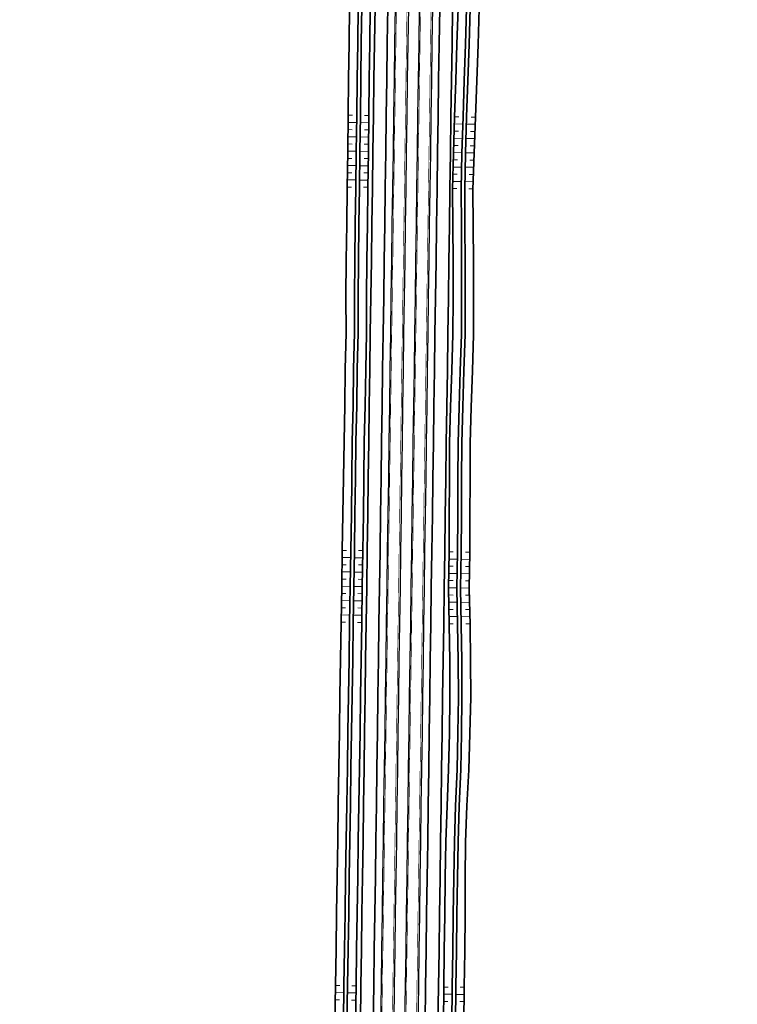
# Model space of a CAD drawing. Header units: metres. Extents: x 154839 to 161660, y 370737 to 378039.
# Tile 92 of 121: x 156468 to 156666, y 375502 to 375774. Entities that reach past the tile are written whole.
import ezdxf

# ---------------------------------------------------------------- set-up
doc = ezdxf.new("R2010")
doc.units = ezdxf.units.M
doc.linetypes.add('VW-3-3_STREEP', pattern=[6, 3, -3])
for name, color, linetype, lineweight in [('B-WE-GW-TALUDARCERING_WATER-G', 130, 'Continuous', 18), ('N-WE-GW-GRONDWERK_BERM-G', 100, 'Continuous', 35), ('N-WE-GW-WATERGANG-G', 130, 'Continuous', 35), ('N-WE-VH-VERHARDING_HALFVERHARDING_BERM-G', 252, 'Continuous', 35), ('N-WE-VH-VERHARDING_KANTVERHARDING-G', 210, 'Continuous', 30), ('N-WE-VW-MARKERING_LANGS_STREEP_33_015-G', 7, 'VW-3-3_STREEP', 35), ('N-WE-VW-MARKERING_LANGS_STREEP_DOORGETROKKEN_015-G', 7, 'Continuous', 35)]:
    doc.layers.add(name, color=color, linetype=linetype, lineweight=lineweight)

msp = doc.modelspace()

# ---------------------------------------------------------------- linework, layer by layer
at = {"layer": 'B-WE-GW-TALUDARCERING_WATER-G'}
for p, q in [((156558.54, 375747.58), (156559.72, 375747.57)), ((156564.23, 375747.51), (156563.07, 375747.52)), ((156587.89, 375747.17), (156589.06, 375747.15)), ((156593.66, 375747.08), (156592.44, 375747.1)), ((156558.51, 375745.6), (156560.87, 375745.58)), ((156564.21, 375745.53), (156561.87, 375745.56)), ((156587.84, 375745.19), (156590.17, 375745.15)), ((156593.59, 375745.1), (156591.17, 375745.14)), ((156558.49, 375743.62), (156559.67, 375743.61)), ((156564.18, 375743.55), (156563.01, 375743.56)), ((156587.78, 375743.21), (156588.95, 375743.19)), ((156593.52, 375743.13), (156592.32, 375743.14)), ((156558.44, 375739.66), (156559.62, 375739.65)), ((156558.46, 375741.64), (156560.82, 375741.62)), ((156564.16, 375741.57), (156561.82, 375741.6)), ((156564.13, 375739.59), (156562.96, 375739.6)), ((156587.68, 375739.25), (156588.85, 375739.23)), ((156587.73, 375741.23), (156590.07, 375741.19)), ((156593.45, 375741.15), (156591.07, 375741.18)), ((156593.38, 375739.17), (156592.2, 375739.18)), ((156558.41, 375737.68), (156560.77, 375737.66)), ((156564.1, 375737.61), (156561.77, 375737.64)), ((156587.63, 375737.27), (156589.96, 375737.24)), ((156593.31, 375737.19), (156590.96, 375737.22)), ((156558.36, 375733.72), (156560.72, 375733.7)), ((156558.39, 375735.7), (156559.57, 375735.69)), ((156564.05, 375733.65), (156561.72, 375733.68)), ((156564.08, 375735.63), (156562.91, 375735.64)), ((156587.58, 375735.29), (156588.74, 375735.27)), ((156593.25, 375735.21), (156592.08, 375735.22)), ((156558.33, 375731.74), (156559.51, 375731.73)), ((156564.03, 375731.67), (156562.86, 375731.68)), ((156587.47, 375731.33), (156588.64, 375731.31)), ((156587.52, 375733.31), (156589.86, 375733.28)), ((156593.18, 375733.23), (156590.86, 375733.26)), ((156593.11, 375731.25), (156591.96, 375731.27)), ((156558.31, 375729.76), (156560.67, 375729.74)), ((156564, 375729.69), (156561.67, 375729.72)), ((156587.42, 375729.35), (156589.75, 375729.32)), ((156593.04, 375729.27), (156590.75, 375729.3)), ((156558.28, 375727.78), (156559.46, 375727.77)), ((156563.98, 375727.71), (156562.81, 375727.72)), ((156587.37, 375727.37), (156588.53, 375727.35)), ((156592.97, 375727.29), (156591.83, 375727.31)), ((156556.88, 375625.62), (156559.22, 375625.59)), ((156556.91, 375627.6), (156558.08, 375627.58)), ((156562.55, 375625.54), (156560.22, 375625.57)), ((156562.59, 375627.52), (156561.42, 375627.54)), ((156586.36, 375627.18), (156587.52, 375627.16)), ((156586.36, 375625.2), (156588.69, 375625.16)), ((156592.07, 375625.11), (156589.69, 375625.15)), ((156592.06, 375627.09), (156590.87, 375627.11)), ((156556.84, 375623.64), (156558.02, 375623.62)), ((156562.52, 375623.56), (156561.36, 375623.58)), ((156586.36, 375623.22), (156587.53, 375623.2)), ((156592.09, 375623.13), (156590.89, 375623.15)), ((156556.78, 375619.68), (156557.96, 375619.66)), ((156556.81, 375621.66), (156559.16, 375621.63)), ((156562.49, 375621.58), (156560.16, 375621.61)), ((156562.46, 375619.6), (156561.29, 375619.62)), ((156586.36, 375621.24), (156588.69, 375621.2)), ((156592.1, 375621.15), (156589.69, 375621.19)), ((156556.75, 375617.7), (156559.1, 375617.67)), ((156562.43, 375617.62), (156560.1, 375617.65)), ((156586.36, 375619.26), (156587.53, 375619.24)), ((156586.36, 375617.27), (156588.7, 375617.24)), ((156592.13, 375617.19), (156589.7, 375617.23)), ((156592.12, 375619.17), (156590.91, 375619.19)), ((156556.72, 375615.72), (156557.89, 375615.7)), ((156562.4, 375615.64), (156561.23, 375615.66)), ((156586.36, 375615.29), (156587.53, 375615.28)), ((156592.15, 375615.21), (156590.92, 375615.23)), ((156556.66, 375611.76), (156557.83, 375611.74)), ((156556.69, 375613.74), (156559.04, 375613.71)), ((156562.37, 375613.66), (156560.03, 375613.69)), ((156562.34, 375611.68), (156561.17, 375611.7)), ((156586.36, 375613.31), (156588.7, 375613.28)), ((156586.36, 375611.33), (156587.53, 375611.32)), ((156592.16, 375613.23), (156589.7, 375613.27)), ((156556.63, 375609.78), (156558.97, 375609.75)), ((156562.31, 375609.7), (156559.97, 375609.73)), ((156586.36, 375609.35), (156588.7, 375609.32)), ((156592.19, 375609.27), (156589.7, 375609.31)), ((156592.18, 375611.25), (156590.94, 375611.27)), ((156556.6, 375607.8), (156557.77, 375607.78)), ((156562.27, 375607.72), (156561.11, 375607.74)), ((156586.36, 375607.37), (156587.53, 375607.36)), ((156592.21, 375607.29), (156590.96, 375607.31)), ((156554.99, 375505.64), (156557.34, 375505.6)), ((156555.02, 375507.62), (156556.2, 375507.6)), ((156560.67, 375505.55), (156558.34, 375505.59)), ((156560.7, 375507.53), (156559.54, 375507.55)), ((156584.93, 375507.18), (156586.1, 375507.17)), ((156590.58, 375507.1), (156589.42, 375507.12)), ((156554.96, 375503.66), (156556.13, 375503.64)), ((156560.64, 375503.57), (156559.47, 375503.59)), ((156584.88, 375503.22), (156586.05, 375503.21)), ((156584.91, 375505.2), (156587.24, 375505.17)), ((156590.56, 375505.12), (156588.24, 375505.16)), ((156590.53, 375503.14), (156589.37, 375503.16))]:
    msp.add_line(p, q, dxfattribs=at)
at = {"layer": 'N-WE-GW-GRONDWERK_BERM-G', "flags": 128}
for points in [[(156565.94, 375777.49), (156565.79, 375767.49), (156565.65, 375757.49), (156565.51, 375747.49), (156565.36, 375737.49), (156565.22, 375727.49), (156565.08, 375717.49), (156564.93, 375707.49), (156564.79, 375697.49), (156564.64, 375687.5), (156564.5, 375677.5), (156564.36, 375667.5), (156564.21, 375657.5), (156564.07, 375647.5), (156563.92, 375637.5), (156563.78, 375627.5), (156563.64, 375617.5), (156563.49, 375607.5), (156563.35, 375597.5), (156563.21, 375587.51), (156563.06, 375577.51), (156562.92, 375567.51), (156562.77, 375557.51), (156562.63, 375547.51), (156562.49, 375537.51), (156562.34, 375527.51), (156562.2, 375517.51), (156562.05, 375507.51), (156561.91, 375497.52)], [(156587.34, 375777.18), (156587.19, 375767.18), (156587.05, 375757.18), (156586.9, 375747.18), (156586.76, 375737.18), (156586.62, 375727.18), (156586.47, 375717.18), (156586.33, 375707.19), (156586.19, 375697.19), (156586.04, 375687.19), (156585.9, 375677.19), (156585.75, 375667.19), (156585.61, 375657.19), (156585.47, 375647.19), (156585.32, 375637.19), (156585.18, 375627.19), (156585.03, 375617.19), (156584.89, 375607.2), (156584.75, 375597.2), (156584.6, 375587.2), (156584.46, 375577.2), (156584.32, 375567.2), (156584.17, 375557.2), (156584.03, 375547.2), (156583.88, 375537.2), (156583.74, 375527.2), (156583.6, 375517.21), (156583.45, 375507.21), (156583.31, 375497.21)]]:
    msp.add_lwpolyline(points, dxfattribs=at)
at = {"layer": 'N-WE-GW-WATERGANG-G', "flags": 128}
for points in [[(156558.93, 375777.58), (156558.8, 375767.58), (156558.67, 375757.58), (156558.54, 375747.58), (156558.41, 375737.58), (156558.28, 375727.58), (156558.15, 375717.58), (156558.02, 375707.58), (156557.89, 375697.59), (156557.95, 375687.59), (156557.69, 375677.59), (156557.59, 375667.59), (156557.22, 375647.6), (156557.06, 375637.6), (156556.91, 375627.6), (156556.75, 375617.6), (156556.59, 375607.6), (156556.44, 375597.6), (156556.28, 375587.61), (156556.12, 375577.61), (156555.96, 375567.61), (156555.81, 375557.61), (156555.65, 375547.61), (156555.49, 375537.61), (156555.34, 375527.61), (156555.18, 375517.61), (156555.02, 375507.62), (156554.87, 375497.62)], [(156561.29, 375777.55), (156561.16, 375767.55), (156561.03, 375757.55), (156560.9, 375747.56), (156560.77, 375737.56), (156560.64, 375727.56), (156560.51, 375717.56), (156560.38, 375707.56), (156560.25, 375697.56), (156560.25, 375687.56), (156560.03, 375677.56), (156559.92, 375667.56), (156559.61, 375657.56), (156559.57, 375647.56), (156559.41, 375637.57), (156559.25, 375627.57), (156559.1, 375617.57), (156558.94, 375607.57), (156558.78, 375597.57), (156558.63, 375587.57), (156558.47, 375577.57), (156558.31, 375567.57), (156558.15, 375557.58), (156558, 375547.58), (156557.84, 375537.58), (156557.68, 375527.58), (156557.53, 375517.58), (156557.37, 375507.58), (156557.21, 375497.58)], [(156562.29, 375777.54), (156562.16, 375767.54), (156562.03, 375757.54), (156561.9, 375747.54), (156561.77, 375737.54), (156561.64, 375727.54), (156561.51, 375717.54), (156561.38, 375707.54), (156561.25, 375697.55), (156561.25, 375687.54), (156561.03, 375677.55), (156560.92, 375667.55), (156560.61, 375657.55), (156560.57, 375647.55), (156560.41, 375637.55), (156560.25, 375627.55), (156560.1, 375617.55), (156559.94, 375607.55), (156559.78, 375597.56), (156559.62, 375587.56), (156559.47, 375577.56), (156559.31, 375567.56), (156559.15, 375557.56), (156559, 375547.56), (156558.84, 375537.56), (156558.68, 375527.56), (156558.53, 375517.57), (156558.37, 375507.57), (156558.21, 375497.57)], [(156564.62, 375777.51), (156564.49, 375767.51), (156564.36, 375757.51), (156564.23, 375747.51), (156564.1, 375737.51), (156563.97, 375727.51), (156563.85, 375717.51), (156563.72, 375707.51), (156563.59, 375697.51), (156563.58, 375687.51), (156563.37, 375677.51), (156563.25, 375667.51), (156562.94, 375657.52), (156562.9, 375647.52), (156562.74, 375637.52), (156562.59, 375627.52), (156562.43, 375617.52), (156562.27, 375607.52), (156562.11, 375597.52), (156561.96, 375587.52), (156561.8, 375577.52), (156561.64, 375567.53), (156561.49, 375557.53), (156561.33, 375547.53), (156561.17, 375537.53), (156561.02, 375527.53), (156560.86, 375517.53), (156560.7, 375507.53), (156560.55, 375497.53)], [(156588.89, 375777.16), (156588.56, 375767.16), (156588.22, 375757.16), (156587.89, 375747.17), (156587.59, 375737.17), (156587.36, 375727.17), (156587.43, 375717.17), (156587.5, 375707.17), (156587.52, 375697.17), (156587.45, 375687.17), (156587.13, 375677.17), (156586.79, 375667.17), (156586.53, 375657.18), (156586.48, 375647.18), (156586.42, 375637.18), (156586.36, 375627.18), (156586.23, 375617.18), (156586.37, 375607.17), (156586.54, 375597.17), (156586.61, 375587.17), (156586.45, 375577.17), (156586.26, 375567.17), (156585.81, 375557.18), (156585.5, 375547.18), (156585.32, 375537.18), (156585.19, 375527.18), (156585.06, 375517.18), (156584.93, 375507.18), (156584.8, 375497.19)], [(156591.23, 375777.12), (156590.89, 375767.13), (156590.56, 375757.13), (156590.22, 375747.13), (156589.93, 375737.14), (156589.69, 375727.14), (156589.76, 375717.14), (156589.83, 375707.14), (156589.85, 375697.13), (156589.79, 375687.13), (156589.46, 375677.14), (156589.13, 375667.14), (156588.86, 375657.14), (156588.81, 375647.14), (156588.76, 375637.14), (156588.69, 375627.14), (156588.56, 375617.14), (156588.71, 375607.14), (156588.88, 375597.14), (156588.94, 375587.14), (156588.79, 375577.14), (156588.6, 375567.14), (156588.14, 375557.14), (156587.84, 375547.15), (156587.66, 375537.15), (156587.53, 375527.15), (156587.4, 375517.15), (156587.26, 375507.15), (156587.13, 375497.15)], [(156592.23, 375777.11), (156591.89, 375767.11), (156591.56, 375757.12), (156591.22, 375747.12), (156590.93, 375737.12), (156590.69, 375727.12), (156590.76, 375717.12), (156590.83, 375707.12), (156590.85, 375697.12), (156590.79, 375687.12), (156590.46, 375677.12), (156590.13, 375667.13), (156589.86, 375657.13), (156589.81, 375647.13), (156589.76, 375637.13), (156589.69, 375627.13), (156589.56, 375617.13), (156589.71, 375607.13), (156589.88, 375597.12), (156589.94, 375587.12), (156589.79, 375577.12), (156589.6, 375567.12), (156589.14, 375557.13), (156588.84, 375547.13), (156588.66, 375537.13), (156588.53, 375527.14), (156588.39, 375517.14), (156588.26, 375507.14), (156588.13, 375497.14)], [(156594.7, 375777.07), (156594.37, 375767.08), (156594.03, 375757.08), (156593.66, 375747.08), (156593.32, 375737.09), (156592.96, 375727.09), (156593.03, 375717.09), (156593.11, 375707.09), (156593.12, 375697.09), (156593.14, 375687.09), (156592.85, 375677.09), (156592.48, 375667.09), (156592.2, 375657.1), (156592.19, 375647.09), (156592.13, 375637.09), (156592.06, 375627.09), (156591.89, 375617.1), (156592.21, 375607.09), (156592.33, 375597.09), (156592.39, 375587.09), (156592.1, 375577.09), (156591.83, 375567.09), (156591.25, 375557.1), (156590.93, 375547.1), (156590.85, 375537.1), (156590.8, 375527.1), (156590.71, 375517.1), (156590.58, 375507.1), (156590.45, 375497.1)]]:
    msp.add_lwpolyline(points, dxfattribs=at)
at = {"layer": 'N-WE-GW-WATERGANG-G', "elevation": 0, "flags": 128}
for points in [[(156592.23, 375777.11), (156591.89, 375767.11), (156591.56, 375757.12), (156591.22, 375747.12), (156590.93, 375737.12), (156590.69, 375727.12), (156590.76, 375717.12), (156590.83, 375707.12), (156590.85, 375697.12), (156590.79, 375687.12), (156590.46, 375677.12), (156590.13, 375667.13), (156589.86, 375657.13), (156589.81, 375647.13), (156589.76, 375637.13), (156589.69, 375627.13), (156589.56, 375617.13), (156589.71, 375607.13), (156589.88, 375597.12), (156589.94, 375587.12), (156589.79, 375577.12), (156589.6, 375567.12), (156589.14, 375557.13), (156588.84, 375547.13), (156588.66, 375537.13), (156588.53, 375527.14), (156588.39, 375517.14), (156588.26, 375507.14), (156588.13, 375497.14)], [(156594.7, 375777.07), (156594.37, 375767.08), (156594.03, 375757.08), (156593.66, 375747.08), (156593.32, 375737.09), (156592.96, 375727.09), (156593.03, 375717.09), (156593.11, 375707.09), (156593.12, 375697.09), (156593.14, 375687.09), (156592.85, 375677.09), (156592.48, 375667.09), (156592.2, 375657.1), (156592.19, 375647.09), (156592.13, 375637.09), (156592.06, 375627.09), (156591.89, 375617.1), (156592.21, 375607.09), (156592.33, 375597.09), (156592.39, 375587.09), (156592.1, 375577.09), (156591.83, 375567.09), (156591.25, 375557.1), (156590.93, 375547.1), (156590.85, 375537.1), (156590.8, 375527.1), (156590.71, 375517.1), (156590.58, 375507.1), (156590.45, 375497.1)]]:
    msp.add_lwpolyline(points, dxfattribs=at)
at = {"layer": 'N-WE-VH-VERHARDING_HALFVERHARDING_BERM-G', "flags": 128}
for points in [[(156569.49, 375777.43), (156569.34, 375767.44), (156569.2, 375757.44), (156569.06, 375747.44), (156568.91, 375737.44), (156568.77, 375727.44), (156568.62, 375717.44), (156568.48, 375707.44), (156568.34, 375697.44), (156568.19, 375687.44), (156568.05, 375677.45), (156567.91, 375667.45), (156567.76, 375657.45), (156567.62, 375647.45), (156567.47, 375637.45), (156567.33, 375627.45), (156567.19, 375617.45), (156567.04, 375607.45), (156566.9, 375597.45), (156566.75, 375587.45), (156566.61, 375577.46), (156566.47, 375567.46), (156566.32, 375557.46), (156566.18, 375547.46), (156566.04, 375537.46), (156565.89, 375527.46), (156565.75, 375517.46), (156565.6, 375507.46), (156565.46, 375497.46)], [(156583.79, 375777.23), (156583.64, 375767.23), (156583.5, 375757.23), (156583.35, 375747.23), (156583.21, 375737.23), (156583.07, 375727.23), (156582.92, 375717.24), (156582.78, 375707.24), (156582.64, 375697.24), (156582.49, 375687.24), (156582.35, 375677.24), (156582.2, 375667.24), (156582.06, 375657.24), (156581.92, 375647.24), (156581.77, 375637.24), (156581.63, 375627.24), (156581.48, 375617.25), (156581.34, 375607.25), (156581.2, 375597.25), (156581.05, 375587.25), (156580.91, 375577.25), (156580.77, 375567.25), (156580.62, 375557.25), (156580.48, 375547.25), (156580.33, 375537.25), (156580.19, 375527.26), (156580.05, 375517.26), (156579.9, 375507.26), (156579.76, 375497.26)]]:
    msp.add_lwpolyline(points, dxfattribs=at)
at = {"layer": 'N-WE-VH-VERHARDING_KANTVERHARDING-G', "flags": 128}
for points in [[(156571.49, 375777.41), (156571.34, 375767.41), (156571.2, 375757.41), (156571.06, 375747.41), (156570.91, 375737.41), (156570.77, 375727.41), (156570.62, 375717.41), (156570.48, 375707.41), (156570.34, 375697.41), (156570.19, 375687.42), (156570.05, 375677.42), (156569.91, 375667.42), (156569.76, 375657.42), (156569.62, 375647.42), (156569.47, 375637.42), (156569.33, 375627.42), (156569.19, 375617.42), (156569.04, 375607.42), (156568.9, 375597.42), (156568.75, 375587.43), (156568.61, 375577.43), (156568.47, 375567.43), (156568.32, 375557.43), (156568.18, 375547.43), (156568.04, 375537.43), (156567.89, 375527.43), (156567.75, 375517.43), (156567.6, 375507.43), (156567.46, 375497.44)], [(156581.79, 375777.26), (156581.64, 375767.26), (156581.5, 375757.26), (156581.36, 375747.26), (156581.21, 375737.26), (156581.07, 375727.26), (156580.92, 375717.26), (156580.78, 375707.27), (156580.64, 375697.27), (156580.49, 375687.27), (156580.35, 375677.27), (156580.2, 375667.27), (156580.06, 375657.27), (156579.92, 375647.27), (156579.77, 375637.27), (156579.63, 375627.27), (156579.48, 375617.27), (156579.34, 375607.28), (156579.2, 375597.28), (156579.05, 375587.28), (156578.91, 375577.28), (156578.77, 375567.28), (156578.62, 375557.28), (156578.48, 375547.28), (156578.33, 375537.28), (156578.19, 375527.28), (156578.05, 375517.28), (156577.9, 375507.29), (156577.76, 375497.29)]]:
    msp.add_lwpolyline(points, dxfattribs=at)
at = {"layer": 'N-WE-VH-VERHARDING_KANTVERHARDING-G', "elevation": 0, "flags": 128}
for points in [[(156575.14, 375777.35), (156574.99, 375767.35), (156574.85, 375757.36), (156574.71, 375747.36), (156574.56, 375737.36), (156574.42, 375727.36), (156574.27, 375717.36), (156574.13, 375707.36), (156573.99, 375697.36), (156573.84, 375687.36), (156573.7, 375677.36), (156573.55, 375667.37), (156573.41, 375657.37), (156573.27, 375647.37), (156573.12, 375637.37), (156572.98, 375627.37), (156572.84, 375617.37), (156572.69, 375607.37), (156572.55, 375597.37), (156572.4, 375587.37), (156572.26, 375577.37), (156572.12, 375567.38), (156571.97, 375557.38), (156571.83, 375547.38), (156571.68, 375537.38), (156571.54, 375527.38), (156571.4, 375517.38), (156571.25, 375507.38), (156571.11, 375497.38)], [(156578.14, 375777.31), (156577.99, 375767.31), (156577.85, 375757.31), (156577.71, 375747.31), (156577.56, 375737.31), (156577.42, 375727.32), (156577.27, 375717.32), (156577.13, 375707.32), (156576.99, 375697.32), (156576.84, 375687.32), (156576.7, 375677.32), (156576.55, 375667.32), (156576.41, 375657.32), (156576.27, 375647.32), (156576.12, 375637.33), (156575.98, 375627.33), (156575.84, 375617.33), (156575.69, 375607.33), (156575.55, 375597.33), (156575.4, 375587.33), (156575.26, 375577.33), (156575.12, 375567.33), (156574.97, 375557.33), (156574.83, 375547.33), (156574.68, 375537.34), (156574.54, 375527.34), (156574.4, 375517.34), (156574.25, 375507.34), (156574.11, 375497.34)]]:
    msp.add_lwpolyline(points, dxfattribs=at)
at = {"layer": 'N-WE-VW-MARKERING_LANGS_STREEP_33_015-G', "const_width": 0.15, "flags": 128}
for points in [[(156476.67, 376250.5), (156480.8, 376241.39), (156484.92, 376232.28), (156489.05, 376223.17), (156493.17, 376214.06), (156497.29, 376204.95), (156501.42, 376195.84), (156505.54, 376186.73), (156509.67, 376177.62), (156513.79, 376168.51), (156515.85, 376163.95), (156517.91, 376159.4), (156519.97, 376154.83), (156522.03, 376150.27), (156524.07, 376145.69), (156526.11, 376141.11), (156528.12, 376136.52), (156530.14, 376131.92), (156532.11, 376127.3), (156534.08, 376122.67), (156536.01, 376118.03), (156537.93, 376113.38), (156539.79, 376108.7), (156541.65, 376104.01), (156543.43, 376099.3), (156545.21, 376094.59), (156546.92, 376089.85), (156548.62, 376085.1), (156550.25, 376080.33), (156551.87, 376075.56), (156553.42, 376070.77), (156554.97, 376065.97), (156556.43, 376061.15), (156557.9, 376056.32), (156559.28, 376051.48), (156560.67, 376046.63), (156561.97, 376041.77), (156563.28, 376036.9), (156564.5, 376032.01), (156565.72, 376027.12), (156566.86, 376022.21), (156568, 376017.3), (156569.06, 376012.37), (156570.12, 376007.45), (156571.1, 376002.5), (156572.08, 375997.56), (156572.97, 375992.6), (156573.87, 375987.64), (156574.68, 375982.67), (156575.49, 375977.69), (156576.22, 375972.7), (156576.95, 375967.72), (156577.59, 375962.72), (156578.24, 375957.72), (156578.8, 375952.71), (156579.36, 375947.71), (156579.84, 375942.69), (156580.32, 375937.67), (156580.71, 375932.65), (156581.11, 375927.62), (156581.42, 375922.59), (156581.73, 375917.56), (156581.96, 375912.53), (156582.19, 375907.49), (156582.33, 375902.46), (156582.48, 375897.43), (156582.56, 375892.4), (156582.64, 375887.37), (156582.66, 375882.35), (156582.69, 375877.32), (156582.67, 375872.31), (156582.65, 375867.29), (156582.6, 375862.28), (156582.55, 375857.27), (156582.48, 375852.26), (156582.42, 375847.26), (156582.27, 375837.26), (156582.13, 375827.26), (156581.99, 375817.26), (156581.84, 375807.26), (156581.7, 375797.26), (156581.56, 375787.26), (156581.41, 375777.26), (156581.27, 375767.26), (156581.12, 375757.27), (156580.98, 375747.27), (156580.84, 375737.27), (156580.69, 375727.27), (156580.55, 375717.27), (156580.4, 375707.27), (156580.26, 375697.27), (156580.12, 375687.27), (156579.97, 375677.27), (156579.83, 375667.27), (156579.69, 375657.28), (156579.54, 375647.28), (156579.4, 375637.28), (156579.25, 375627.28), (156579.11, 375617.28), (156578.97, 375607.28), (156578.82, 375597.28), (156578.68, 375587.28), (156578.53, 375577.28), (156578.39, 375567.29), (156578.25, 375557.29), (156578.1, 375547.29), (156577.96, 375537.29), (156577.82, 375527.29), (156577.67, 375517.29), (156577.53, 375507.29), (156577.38, 375497.29), (156577.24, 375487.29), (156577.1, 375477.29), (156576.95, 375467.3), (156576.81, 375457.3), (156576.66, 375447.3), (156576.52, 375437.3), (156576.38, 375427.3), (156576.23, 375417.3), (156576.09, 375407.3), (156575.95, 375397.3), (156575.8, 375387.3), (156575.66, 375377.3), (156575.51, 375367.31), (156575.37, 375357.31), (156575.23, 375347.31), (156575.08, 375337.31), (156574.94, 375327.31), (156574.79, 375317.31), (156574.72, 375312.31), (156574.65, 375307.32), (156574.6, 375302.33), (156574.54, 375297.34), (156574.52, 375292.36), (156574.5, 375287.39), (156574.54, 375282.42), (156574.58, 375277.45), (156574.69, 375272.5), (156574.81, 375267.54), (156575.03, 375262.6), (156575.25, 375257.66), (156575.58, 375252.72), (156575.91, 375247.79), (156576.34, 375242.86), (156576.78, 375237.93), (156577.33, 375233.02), (156577.88, 375228.1), (156578.53, 375223.2), (156579.19, 375218.29), (156579.95, 375213.41), (156580.72, 375208.52), (156581.59, 375203.65), (156582.47, 375198.78), (156583.45, 375193.93), (156584.43, 375189.08), (156585.52, 375184.26), (156586.61, 375179.43), (156587.8, 375174.63), (156589, 375169.83), (156590.3, 375165.06), (156591.6, 375160.29), (156593.01, 375155.55), (156594.42, 375150.8), (156595.91, 375146.08), (156597.45, 375141.38), (156599.04, 375136.7), (156600.68, 375132.03), (156602.38, 375127.39), (156604.12, 375122.76), (156605.92, 375118.15), (156607.77, 375113.56), (156609.67, 375108.99), (156611.62, 375104.45), (156613.62, 375099.92), (156615.67, 375095.42), (156617.77, 375090.94), (156619.92, 375086.49), (156622.12, 375082.06), (156624.37, 375077.65), (156626.67, 375073.27), (156629.02, 375068.92), (156631.41, 375064.59), (156633.85, 375060.28), (156636.35, 375056.01), (156638.88, 375051.76), (156641.47, 375047.55), (156644.1, 375043.36), (156646.78, 375039.2), (156649.5, 375035.07), (156652.27, 375030.97), (156655.08, 375026.9), (156657.94, 375022.86), (156660.85, 375018.86), (156663.8, 375014.89), (156665.83, 375012.24)], [(156467.97, 376246.56), (156472.1, 376237.45), (156476.22, 376228.34), (156480.35, 376219.23), (156484.47, 376210.12), (156488.59, 376201.01), (156492.72, 376191.9), (156496.84, 376182.79), (156500.97, 376173.68), (156505.09, 376164.57), (156507.15, 376160.02), (156509.21, 376155.46), (156511.26, 376150.91), (156513.32, 376146.36), (156515.35, 376141.8), (156517.38, 376137.25), (156519.38, 376132.68), (156521.37, 376128.12), (156523.33, 376123.55), (156525.28, 376118.97), (156527.18, 376114.38), (156529.08, 376109.79), (156530.91, 376105.17), (156532.74, 376100.56), (156534.5, 376095.92), (156536.25, 376091.28), (156537.93, 376086.61), (156539.61, 376081.95), (156541.21, 376077.25), (156542.81, 376072.56), (156544.33, 376067.84), (156545.85, 376063.11), (156547.29, 376058.37), (156548.74, 376053.62), (156550.1, 376048.85), (156551.46, 376044.09), (156552.75, 376039.29), (156554.03, 376034.5), (156555.23, 376029.69), (156556.44, 376024.88), (156557.56, 376020.05), (156558.68, 376015.22), (156559.73, 376010.37), (156560.77, 376005.52), (156561.73, 376000.65), (156562.69, 375995.79), (156563.57, 375990.9), (156564.45, 375986.02), (156565.25, 375981.13), (156566.05, 375976.23), (156566.77, 375971.32), (156567.49, 375966.42), (156568.12, 375961.5), (156568.76, 375956.58), (156569.31, 375951.65), (156569.86, 375946.72), (156570.33, 375941.78), (156570.8, 375936.84), (156571.19, 375931.9), (156571.58, 375926.95), (156571.89, 375922), (156572.19, 375917.05), (156572.42, 375912.1), (156572.64, 375907.14), (156572.79, 375902.18), (156572.93, 375897.22), (156573.01, 375892.25), (156573.09, 375887.28), (156573.11, 375882.3), (156573.14, 375877.32), (156573.12, 375872.34), (156573.1, 375867.36), (156573.05, 375862.37), (156573, 375857.38), (156572.94, 375852.39), (156572.87, 375847.39), (156572.73, 375837.39), (156572.58, 375827.4), (156572.44, 375817.4), (156572.29, 375807.4), (156572.15, 375797.4), (156572.01, 375787.4), (156571.86, 375777.4), (156571.72, 375767.4), (156571.57, 375757.4), (156571.43, 375747.4), (156571.29, 375737.4), (156571.14, 375727.41), (156571, 375717.41), (156570.86, 375707.41), (156570.71, 375697.41), (156570.57, 375687.41), (156570.42, 375677.41), (156570.28, 375667.41), (156570.14, 375657.41), (156569.99, 375647.41), (156569.85, 375637.42), (156569.7, 375627.42), (156569.56, 375617.42), (156569.42, 375607.42), (156569.27, 375597.42), (156569.13, 375587.42), (156568.99, 375577.42), (156568.84, 375567.42), (156568.7, 375557.42), (156568.55, 375547.42), (156568.41, 375537.43), (156568.27, 375527.43), (156568.12, 375517.43), (156567.98, 375507.43), (156567.83, 375497.43), (156567.69, 375487.43), (156567.55, 375477.43), (156567.4, 375467.43), (156567.26, 375457.43), (156567.12, 375447.43), (156566.97, 375437.44), (156566.83, 375427.44), (156566.68, 375417.44), (156566.54, 375407.44), (156566.4, 375397.44), (156566.25, 375387.44), (156566.11, 375377.44), (156565.96, 375367.44), (156565.82, 375357.44), (156565.68, 375347.45), (156565.53, 375337.45), (156565.39, 375327.45), (156565.25, 375317.45), (156565.17, 375312.45), (156565.1, 375307.45), (156565.05, 375302.44), (156564.99, 375297.42), (156564.97, 375292.4), (156564.95, 375287.38), (156564.99, 375282.35), (156565.03, 375277.31), (156565.15, 375272.27), (156565.27, 375267.23), (156565.49, 375262.18), (156565.71, 375257.13), (156566.05, 375252.09), (156566.38, 375247.05), (156566.83, 375242.01), (156567.28, 375236.98), (156567.84, 375231.96), (156568.4, 375226.94), (156569.07, 375221.93), (156569.74, 375216.92), (156570.52, 375211.93), (156571.3, 375206.94), (156572.19, 375201.96), (156573.09, 375196.99), (156574.09, 375192.04), (156575.09, 375187.08), (156576.2, 375182.16), (156577.32, 375177.23), (156578.54, 375172.32), (156579.76, 375167.42), (156581.09, 375162.55), (156582.42, 375157.67), (156583.86, 375152.83), (156585.3, 375147.98), (156586.81, 375143.16), (156588.39, 375138.36), (156590.01, 375133.58), (156591.69, 375128.81), (156593.42, 375124.06), (156595.21, 375119.34), (156597.04, 375114.63), (156598.93, 375109.94), (156600.87, 375105.28), (156602.87, 375100.63), (156604.91, 375096.01), (156607, 375091.41), (156609.15, 375086.84), (156611.35, 375082.29), (156613.59, 375077.76), (156615.89, 375073.26), (156618.24, 375068.79), (156620.64, 375064.34), (156623.08, 375059.92), (156625.58, 375055.52), (156628.12, 375051.16), (156630.71, 375046.82), (156633.35, 375042.51), (156636.04, 375038.23), (156638.78, 375033.98), (156641.56, 375029.77), (156644.39, 375025.58), (156647.26, 375021.42), (156650.18, 375017.3), (156653.15, 375013.21), (156656.16, 375009.15), (156656.75, 375008.39)]]:
    msp.add_lwpolyline(points, dxfattribs=at)
at = {"layer": 'N-WE-VW-MARKERING_LANGS_STREEP_DOORGETROKKEN_015-G', "const_width": 0.15, "flags": 128}
for points in [[(156574.76, 375777.36), (156574.62, 375767.36), (156574.47, 375757.36), (156574.33, 375747.36), (156574.19, 375737.36), (156574.04, 375727.36), (156573.9, 375717.37), (156573.76, 375707.37), (156573.61, 375697.37), (156573.47, 375687.37), (156573.32, 375677.37), (156573.18, 375667.37), (156573.04, 375657.37), (156572.89, 375647.37), (156572.75, 375637.37), (156572.6, 375627.37), (156572.46, 375617.38), (156572.32, 375607.38), (156572.17, 375597.38), (156572.03, 375587.38), (156571.89, 375577.38), (156571.74, 375567.38), (156571.6, 375557.38), (156571.45, 375547.38), (156571.31, 375537.38), (156571.17, 375527.38), (156571.02, 375517.39), (156570.88, 375507.39), (156570.73, 375497.39)], [(156578.51, 375777.31), (156578.37, 375767.31), (156578.22, 375757.31), (156578.08, 375747.31), (156577.94, 375737.31), (156577.79, 375727.31), (156577.65, 375717.31), (156577.51, 375707.31), (156577.36, 375697.31), (156577.22, 375687.31), (156577.07, 375677.32), (156576.93, 375667.32), (156576.79, 375657.32), (156576.64, 375647.32), (156576.5, 375637.32), (156576.35, 375627.32), (156576.21, 375617.32), (156576.07, 375607.32), (156575.92, 375597.32), (156575.78, 375587.32), (156575.63, 375577.33), (156575.49, 375567.33), (156575.35, 375557.33), (156575.2, 375547.33), (156575.06, 375537.33), (156574.92, 375527.33), (156574.77, 375517.33), (156574.63, 375507.33), (156574.48, 375497.33)]]:
    msp.add_lwpolyline(points, dxfattribs=at)

doc.saveas('drawing.dxf')
